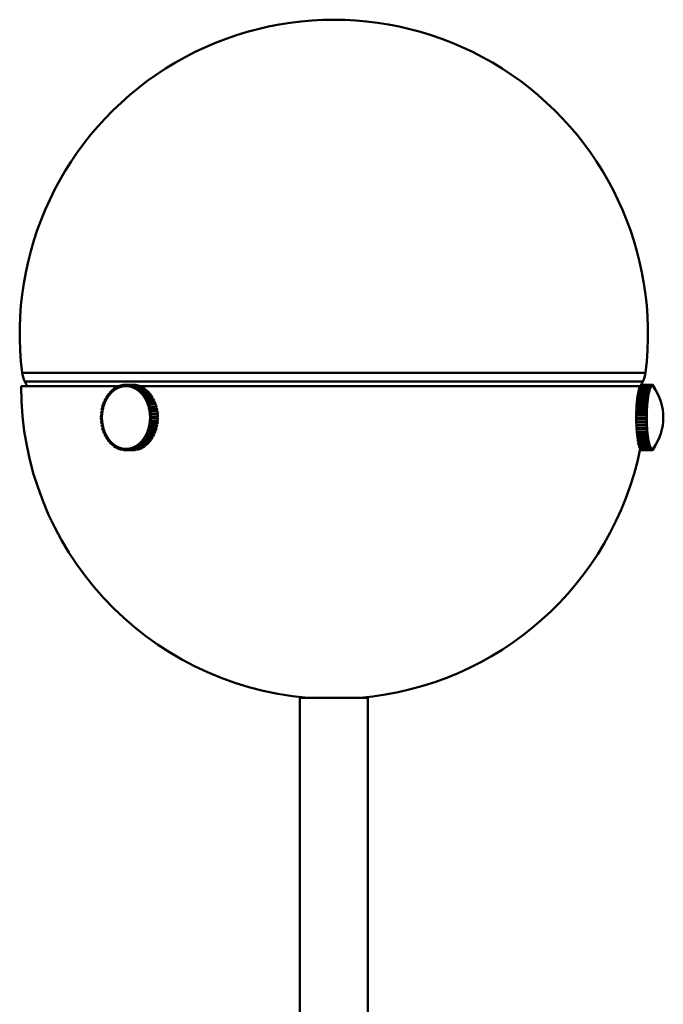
# Model space of a CAD drawing. Header units: millimetres. Extents: x 845 to 2251, y 766 to 1541.
# Tile 4 of 4: x 2128 to 2251, y 1353 to 1541. Entities that reach past the tile are written whole.
import ezdxf

# ---------------------------------------------------------------- set-up
doc = ezdxf.new("R2010")
doc.units = ezdxf.units.MM
doc.header["$LTSCALE"] = 11
doc.layers.add('Widoczne (ISO)', color=7, linetype='Continuous', lineweight=50)
doc.layers.add('Widoczne wąskie (ISO)', color=7, linetype='Continuous', lineweight=50)

msp = doc.modelspace()

# ---------------------------------------------------------------- linework, layer by layer
at = {"layer": 'Widoczne (ISO)'}
for p, q in [((2146.81, 1471.05), (2128.1, 1471.05)), ((2129.29, 1471.05), (2128.83, 1471.92)), ((2146.73, 1471.02), (2147.1, 1471.15)), ((2147.1, 1471.15), (2147.22, 1471.15)), ((2147.15, 1470.91), (2147.1, 1471.15)), ((2147.22, 1471.18), (2147.6, 1471.26)), ((2147.25, 1470.94), (2147.22, 1471.18)), ((2147.6, 1471.26), (2147.72, 1471.26)), ((2147.63, 1471.02), (2147.6, 1471.26)), ((2147.72, 1471.28), (2148.1, 1471.3)), ((2147.73, 1471.03), (2147.72, 1471.28)), ((2147.73, 1471.03), (2147.92, 1471.04)), ((2147.92, 1471.04), (2148.11, 1471.05)), ((2148.1, 1471.3), (2149.39, 1471.3)), ((2148.11, 1471.05), (2148.1, 1471.3)), ((2148.11, 1471.05), (2148.21, 1471.05)), ((2148.15, 1471.05), (2148.28, 1471.05)), ((2148.21, 1471.05), (2148.22, 1471.3)), ((2148.21, 1471.05), (2148.4, 1471.04)), ((2149.5, 1471.3), (2148.22, 1471.3)), ((2148.22, 1471.3), (2148.6, 1471.28)), ((2148.4, 1471.04), (2148.59, 1471.03)), ((2148.59, 1471.03), (2148.6, 1471.28)), ((2148.6, 1471.28), (2149.89, 1471.28)), ((2148.69, 1471.01), (2148.72, 1471.26)), ((2150, 1471.26), (2148.72, 1471.26)), ((2148.72, 1471.26), (2149.1, 1471.18)), ((2149.07, 1470.93), (2149.1, 1471.18)), ((2149.1, 1471.18), (2150.38, 1471.18)), ((2149.16, 1470.91), (2149.21, 1471.15)), ((2150.5, 1471.15), (2149.21, 1471.15)), ((2149.21, 1471.15), (2149.58, 1471.02)), ((2149.39, 1471.3), (2149.39, 1471.3)), ((2149.89, 1471.28), (2149.5, 1471.3)), ((2149.89, 1471.26), (2149.89, 1471.28)), ((2150.38, 1471.18), (2150, 1471.26)), ((2150.38, 1471.15), (2150.38, 1471.18)), ((2150.87, 1471.02), (2150.5, 1471.15)), ((2246.38, 1471.05), (2150.78, 1471.05)), ((2246.42, 1471.11), (2246.33, 1470.96)), ((2248.39, 1471.11), (2246.42, 1471.11)), ((2246.43, 1471.11), (2246.44, 1471.13)), ((2246.53, 1471.24), (2246.44, 1471.14)), ((2246.44, 1471.14), (2248.41, 1471.14)), ((2246.44, 1471.11), (2246.44, 1471.14)), ((2246.46, 1471.17), (2246.86, 1471.92)), ((2248.5, 1471.24), (2246.53, 1471.24)), ((2246.64, 1471.3), (2246.55, 1471.26)), ((2246.55, 1471.26), (2248.52, 1471.26)), ((2246.55, 1471.24), (2246.55, 1471.26)), ((2248.61, 1471.3), (2246.64, 1471.3)), ((2246.67, 1471.3), (2248.64, 1471.3)), ((2246.67, 1471.3), (2246.67, 1471.3)), ((2248.3, 1470.96), (2248.39, 1471.11)), ((2248.4, 1470.87), (2248.39, 1471.11)), ((2248.41, 1471.14), (2248.5, 1471.24)), ((2248.42, 1470.9), (2248.41, 1471.14)), ((2248.51, 1470.99), (2248.5, 1471.24)), ((2248.52, 1471.26), (2248.61, 1471.3)), ((2248.53, 1471.01), (2248.52, 1471.26)), ((2248.57, 1471.03), (2248.61, 1471.05)), ((2248.61, 1471.05), (2248.61, 1471.3)), ((2248.61, 1471.05), (2248.64, 1471.05)), ((2248.66, 1471.05), (2248.61, 1471.05)), ((2248.64, 1471.05), (2248.64, 1471.3)), ((2248.64, 1471.3), (2248.72, 1471.29)), ((2248.64, 1471.05), (2248.68, 1471.05)), ((2248.68, 1471.05), (2248.72, 1471.04)), ((2248.72, 1471.04), (2248.71, 1471.04)), ((2248.72, 1471.04), (2248.72, 1471.29)), ((2248.72, 1471.28), (2248.75, 1471.28)), ((2248.75, 1471.03), (2248.75, 1471.28)), ((2248.75, 1471.28), (2248.84, 1471.22)), ((2248.83, 1470.97), (2248.84, 1471.22)), ((2248.84, 1471.19), (2248.86, 1471.19)), ((2248.85, 1470.95), (2248.86, 1471.19)), ((2248.86, 1471.19), (2248.95, 1471.08)), ((2248.94, 1470.83), (2248.95, 1471.08)), ((2144.32, 1468.79), (2144.56, 1469.18)), ((2144.56, 1469.18), (2144.72, 1469.18)), ((2144.71, 1469.02), (2144.56, 1469.18)), ((2144.64, 1469.3), (2144.91, 1469.65)), ((2144.77, 1469.12), (2144.64, 1469.3)), ((2144.77, 1469.12), (2144.91, 1469.3)), ((2144.91, 1469.65), (2145.06, 1469.65)), ((2145.04, 1469.47), (2144.91, 1469.65)), ((2144.91, 1469.3), (2145.04, 1469.47)), ((2145, 1469.75), (2145.29, 1470.07)), ((2145.12, 1469.56), (2145, 1469.75)), ((2145.04, 1469.47), (2145.05, 1469.47)), ((2145.12, 1469.56), (2145.26, 1469.72)), ((2145.12, 1469.56), (2145.12, 1469.56)), ((2145.26, 1469.72), (2145.41, 1469.87)), ((2145.29, 1470.07), (2145.43, 1470.07)), ((2145.41, 1469.87), (2145.29, 1470.07)), ((2145.39, 1470.16), (2145.71, 1470.43)), ((2145.49, 1469.95), (2145.39, 1470.16)), ((2145.41, 1469.87), (2145.42, 1469.87)), ((2145.49, 1469.95), (2145.65, 1470.09)), ((2145.5, 1469.95), (2145.49, 1469.95)), ((2145.65, 1470.09), (2145.82, 1470.22)), ((2145.71, 1470.43), (2145.84, 1470.43)), ((2145.82, 1470.22), (2145.71, 1470.43)), ((2145.81, 1470.51), (2146.16, 1470.73)), ((2145.9, 1470.29), (2145.81, 1470.51)), ((2145.82, 1470.22), (2145.82, 1470.22)), ((2145.9, 1470.29), (2146.07, 1470.4)), ((2145.91, 1470.29), (2145.9, 1470.29)), ((2146.07, 1470.4), (2146.24, 1470.51)), ((2146.16, 1470.73), (2146.28, 1470.73)), ((2146.24, 1470.51), (2146.16, 1470.73)), ((2146.24, 1470.51), (2146.25, 1470.51)), ((2146.26, 1470.8), (2146.62, 1470.98)), ((2146.33, 1470.56), (2146.26, 1470.8)), ((2146.33, 1470.56), (2146.51, 1470.65)), ((2146.34, 1470.56), (2146.33, 1470.56)), ((2146.51, 1470.65), (2146.69, 1470.74)), ((2146.62, 1470.98), (2146.74, 1470.98)), ((2146.69, 1470.74), (2146.62, 1470.98)), ((2146.69, 1470.74), (2146.7, 1470.74)), ((2146.78, 1470.78), (2146.73, 1471.02)), ((2146.78, 1470.78), (2146.97, 1470.85)), ((2146.8, 1470.78), (2146.78, 1470.78)), ((2146.97, 1470.85), (2147.15, 1470.91)), ((2147.15, 1470.91), (2147.17, 1470.91)), ((2147.25, 1470.94), (2147.44, 1470.98)), ((2147.27, 1470.94), (2147.25, 1470.94)), ((2147.44, 1470.98), (2147.63, 1471.02)), ((2147.63, 1471.02), (2147.67, 1471.02)), ((2147.77, 1471.03), (2147.73, 1471.03)), ((2148.59, 1471.03), (2148.69, 1471.03)), ((2148.69, 1471.01), (2148.88, 1470.97)), ((2148.88, 1470.97), (2149.07, 1470.93)), ((2149.07, 1470.93), (2149.17, 1470.93)), ((2149.16, 1470.91), (2149.35, 1470.84)), ((2149.35, 1470.84), (2149.53, 1470.78)), ((2149.53, 1470.78), (2149.58, 1471.02)), ((2149.53, 1470.78), (2149.64, 1470.78)), ((2149.58, 1471.02), (2150.87, 1471.02)), ((2149.63, 1470.74), (2149.7, 1470.97)), ((2149.63, 1470.74), (2149.81, 1470.65)), ((2150.98, 1470.97), (2149.7, 1470.97)), ((2149.7, 1470.97), (2150.05, 1470.79)), ((2149.81, 1470.65), (2149.98, 1470.56)), ((2149.98, 1470.56), (2150.05, 1470.79)), ((2149.98, 1470.56), (2150.09, 1470.56)), ((2150.05, 1470.79), (2151.34, 1470.79)), ((2150.07, 1470.51), (2150.16, 1470.73)), ((2150.07, 1470.51), (2150.24, 1470.39)), ((2151.45, 1470.73), (2150.16, 1470.73)), ((2150.16, 1470.73), (2150.5, 1470.5)), ((2150.24, 1470.39), (2150.42, 1470.28)), ((2150.42, 1470.28), (2150.5, 1470.5)), ((2150.42, 1470.28), (2150.53, 1470.28)), ((2150.5, 1470.5), (2151.79, 1470.5)), ((2150.5, 1470.21), (2150.61, 1470.42)), ((2150.5, 1470.21), (2150.66, 1470.08)), ((2151.89, 1470.42), (2150.61, 1470.42)), ((2150.61, 1470.42), (2150.93, 1470.15)), ((2150.66, 1470.08), (2150.82, 1469.94)), ((2150.82, 1469.94), (2150.93, 1470.15)), ((2150.82, 1469.94), (2150.95, 1469.94)), ((2150.86, 1470.97), (2150.87, 1471.02)), ((2150.9, 1469.87), (2151.02, 1470.06)), ((2150.9, 1469.87), (2151.05, 1469.71)), ((2150.93, 1470.15), (2152.21, 1470.15)), ((2151.34, 1470.79), (2150.98, 1470.97)), ((2152.31, 1470.06), (2151.02, 1470.06)), ((2151.02, 1470.06), (2151.32, 1469.74)), ((2151.05, 1469.71), (2151.2, 1469.55)), ((2151.2, 1469.55), (2151.32, 1469.74)), ((2151.2, 1469.55), (2151.34, 1469.55)), ((2151.27, 1469.46), (2151.41, 1469.64)), ((2151.27, 1469.46), (2151.41, 1469.29)), ((2151.32, 1470.73), (2151.34, 1470.79)), ((2151.32, 1469.74), (2152.6, 1469.74)), ((2152.69, 1469.64), (2151.41, 1469.64)), ((2151.41, 1469.64), (2151.68, 1469.29)), ((2151.41, 1469.29), (2151.54, 1469.11)), ((2151.79, 1470.5), (2151.45, 1470.73)), ((2151.54, 1469.11), (2151.68, 1469.29)), ((2151.61, 1469.01), (2151.76, 1469.17)), ((2151.68, 1469.29), (2152.96, 1469.29)), ((2151.76, 1470.42), (2151.79, 1470.5)), ((2153.04, 1469.17), (2151.76, 1469.17)), ((2151.76, 1469.17), (2152, 1468.78)), ((2152.21, 1470.15), (2151.89, 1470.42)), ((2152.17, 1470.06), (2152.21, 1470.15)), ((2152.6, 1469.74), (2152.31, 1470.06)), ((2152.54, 1469.64), (2152.6, 1469.74)), ((2152.96, 1469.29), (2152.69, 1469.64)), ((2152.88, 1469.17), (2152.96, 1469.29)), ((2153.28, 1468.78), (2153.04, 1469.17)), ((2245.93, 1469.51), (2245.87, 1469.15)), ((2247.9, 1469.51), (2245.93, 1469.51)), ((2246.01, 1469.95), (2245.95, 1469.62)), ((2245.95, 1469.62), (2247.92, 1469.62)), ((2245.96, 1469.51), (2245.95, 1469.62)), ((2247.98, 1469.95), (2246.01, 1469.95)), ((2246.1, 1470.33), (2246.03, 1470.04)), ((2246.03, 1470.04), (2248, 1470.04)), ((2246.04, 1469.95), (2246.03, 1470.04)), ((2248.07, 1470.33), (2246.1, 1470.33)), ((2246.2, 1470.65), (2246.13, 1470.41)), ((2246.13, 1470.41), (2248.1, 1470.41)), ((2246.14, 1470.33), (2246.13, 1470.41)), ((2248.17, 1470.65), (2246.2, 1470.65)), ((2246.31, 1470.91), (2246.23, 1470.72)), ((2246.23, 1470.72), (2248.2, 1470.72)), ((2246.23, 1470.65), (2246.23, 1470.72)), ((2248.28, 1470.91), (2246.31, 1470.91)), ((2246.33, 1470.96), (2248.3, 1470.96)), ((2246.34, 1470.91), (2246.33, 1470.96)), ((2247.84, 1469.15), (2247.9, 1469.51)), ((2247.87, 1468.98), (2247.9, 1469.16)), ((2247.93, 1469.34), (2247.9, 1469.51)), ((2247.9, 1469.16), (2247.93, 1469.34)), ((2247.91, 1469.43), (2247.94, 1469.43)), ((2247.92, 1469.62), (2247.98, 1469.95)), ((2247.94, 1469.43), (2247.92, 1469.62)), ((2247.94, 1469.43), (2247.98, 1469.59)), ((2248.01, 1469.76), (2247.98, 1469.95)), ((2247.98, 1469.59), (2248.01, 1469.76)), ((2248, 1470.04), (2248.07, 1470.33)), ((2248.03, 1469.84), (2248, 1470.04)), ((2248, 1469.84), (2248.03, 1469.84)), ((2248.03, 1469.84), (2248.06, 1469.98)), ((2248.06, 1469.98), (2248.1, 1470.12)), ((2248.1, 1470.12), (2248.07, 1470.33)), ((2248.09, 1470.19), (2248.12, 1470.19)), ((2248.1, 1470.41), (2248.17, 1470.65)), ((2248.12, 1470.19), (2248.1, 1470.41)), ((2248.12, 1470.19), (2248.16, 1470.31)), ((2248.16, 1470.31), (2248.19, 1470.43)), ((2248.19, 1470.43), (2248.17, 1470.65)), ((2248.19, 1470.49), (2248.21, 1470.49)), ((2248.2, 1470.72), (2248.28, 1470.91)), ((2248.21, 1470.49), (2248.2, 1470.72)), ((2248.21, 1470.49), (2248.25, 1470.58)), ((2248.25, 1470.58), (2248.29, 1470.68)), ((2248.29, 1470.68), (2248.28, 1470.91)), ((2248.29, 1470.72), (2248.32, 1470.72)), ((2248.32, 1470.72), (2248.3, 1470.96)), ((2248.32, 1470.72), (2248.36, 1470.79)), ((2248.36, 1470.79), (2248.4, 1470.87)), ((2248.4, 1470.9), (2248.42, 1470.9)), ((2248.42, 1470.9), (2248.46, 1470.94)), ((2248.46, 1470.94), (2248.51, 1470.99)), ((2248.5, 1471.01), (2248.53, 1471.01)), ((2248.53, 1471.01), (2248.57, 1471.03)), ((2248.73, 1471.03), (2248.75, 1471.03)), ((2248.75, 1471.03), (2248.79, 1471)), ((2248.79, 1471), (2248.83, 1470.97)), ((2248.83, 1470.97), (2248.83, 1470.97)), ((2248.85, 1470.95), (2248.9, 1470.89)), ((2248.85, 1470.95), (2248.85, 1470.95)), ((2248.9, 1470.89), (2248.94, 1470.83)), ((2248.94, 1470.83), (2248.94, 1470.83)), ((2248.95, 1471.03), (2248.97, 1471.03)), ((2248.96, 1470.8), (2248.97, 1471.03)), ((2248.97, 1471.03), (2249.06, 1470.87)), ((2249.04, 1470.68), (2249.06, 1470.87)), ((2249.05, 1470.81), (2249.08, 1470.81)), ((2249.07, 1470.64), (2249.08, 1470.81)), ((2249.08, 1470.81), (2249.16, 1470.6)), ((2249.15, 1470.52), (2249.16, 1470.6)), ((2249.15, 1470.52), (2249.18, 1470.52)), ((2249.18, 1470.48), (2249.18, 1470.52)), ((2249.18, 1470.52), (2249.21, 1470.43)), ((2143.62, 1467.06), (2143.75, 1467.53)), ((2143.75, 1467.53), (2143.97, 1467.53)), ((2143.93, 1467.44), (2143.75, 1467.53)), ((2143.8, 1467.67), (2143.98, 1468.12)), ((2143.97, 1467.56), (2143.8, 1467.67)), ((2143.86, 1467.21), (2143.93, 1467.44)), ((2143.93, 1467.44), (2143.94, 1467.44)), ((2143.97, 1467.56), (2144.06, 1467.78)), ((2143.98, 1467.56), (2143.97, 1467.56)), ((2143.98, 1468.12), (2144.19, 1468.12)), ((2144.15, 1468), (2143.98, 1468.12)), ((2144.04, 1468.25), (2144.25, 1468.67)), ((2144.2, 1468.11), (2144.04, 1468.25)), ((2144.06, 1467.78), (2144.15, 1468)), ((2144.15, 1468), (2144.15, 1468)), ((2144.2, 1468.11), (2144.3, 1468.32)), ((2144.2, 1468.11), (2144.2, 1468.11)), ((2144.25, 1468.67), (2144.43, 1468.67)), ((2144.41, 1468.53), (2144.25, 1468.67)), ((2144.3, 1468.32), (2144.41, 1468.53)), ((2144.46, 1468.64), (2144.32, 1468.79)), ((2144.41, 1468.53), (2144.41, 1468.53)), ((2144.46, 1468.64), (2144.58, 1468.83)), ((2144.47, 1468.64), (2144.46, 1468.64)), ((2144.58, 1468.83), (2144.71, 1469.02)), ((2144.71, 1469.02), (2144.71, 1469.02)), ((2144.78, 1469.12), (2144.77, 1469.12)), ((2151.54, 1469.11), (2151.7, 1469.11)), ((2151.61, 1469.01), (2151.73, 1468.82)), ((2151.73, 1468.82), (2151.85, 1468.63)), ((2151.85, 1468.63), (2152, 1468.78)), ((2151.85, 1468.63), (2152.03, 1468.63)), ((2151.91, 1468.52), (2152.07, 1468.66)), ((2151.91, 1468.52), (2152.01, 1468.31)), ((2152, 1468.78), (2153.28, 1468.78)), ((2152.01, 1468.31), (2152.12, 1468.1)), ((2153.35, 1468.66), (2152.07, 1468.66)), ((2152.07, 1468.66), (2152.28, 1468.24)), ((2152.12, 1468.1), (2152.28, 1468.24)), ((2152.12, 1468.1), (2152.33, 1468.1)), ((2152.16, 1467.99), (2152.34, 1468.1)), ((2152.16, 1467.99), (2152.25, 1467.77)), ((2152.25, 1467.77), (2152.34, 1467.54)), ((2152.28, 1468.24), (2153.56, 1468.24)), ((2153.62, 1468.1), (2152.34, 1468.1)), ((2152.34, 1468.1), (2152.51, 1467.66)), ((2152.34, 1467.54), (2152.51, 1467.66)), ((2152.34, 1467.54), (2153.62, 1467.54)), ((2152.38, 1467.43), (2152.56, 1467.52)), ((2152.38, 1467.43), (2152.45, 1467.19)), ((2152.51, 1467.66), (2153.79, 1467.66)), ((2153.84, 1467.52), (2152.56, 1467.52)), ((2152.56, 1467.52), (2152.69, 1467.05)), ((2153.16, 1468.66), (2153.28, 1468.78)), ((2153.56, 1468.24), (2153.35, 1468.66)), ((2153.4, 1468.1), (2153.56, 1468.24)), ((2153.79, 1467.66), (2153.62, 1468.1)), ((2153.62, 1467.54), (2153.79, 1467.66)), ((2153.98, 1467.05), (2153.84, 1467.52)), ((2245.68, 1467.34), (2245.65, 1466.87)), ((2247.65, 1467.34), (2245.68, 1467.34)), ((2245.72, 1467.94), (2245.69, 1467.49)), ((2245.69, 1467.49), (2247.66, 1467.49)), ((2245.73, 1467.38), (2245.69, 1467.49)), ((2247.69, 1467.94), (2245.72, 1467.94)), ((2245.73, 1467.38), (2247.7, 1467.38)), ((2245.78, 1468.5), (2245.74, 1468.08)), ((2245.74, 1468.08), (2247.71, 1468.08)), ((2245.77, 1467.95), (2245.74, 1468.08)), ((2245.77, 1467.95), (2247.74, 1467.95)), ((2247.75, 1468.5), (2245.78, 1468.5)), ((2245.85, 1469.03), (2245.8, 1468.63)), ((2245.8, 1468.63), (2247.77, 1468.63)), ((2245.83, 1468.5), (2245.8, 1468.63)), ((2247.82, 1469.03), (2245.85, 1469.03)), ((2245.87, 1469.15), (2247.84, 1469.15)), ((2245.89, 1469.03), (2245.87, 1469.15)), ((2247.62, 1466.87), (2247.65, 1467.34)), ((2247.69, 1467.26), (2247.65, 1467.34)), ((2247.66, 1467.49), (2247.69, 1467.94)), ((2247.7, 1467.38), (2247.66, 1467.49)), ((2247.73, 1467.83), (2247.69, 1467.94)), ((2247.7, 1467.38), (2247.71, 1467.61)), ((2247.71, 1468.08), (2247.75, 1468.5)), ((2247.74, 1467.95), (2247.71, 1468.08)), ((2247.71, 1467.61), (2247.73, 1467.83)), ((2247.74, 1467.95), (2247.77, 1468.16)), ((2247.79, 1468.37), (2247.75, 1468.5)), ((2247.76, 1468.48), (2247.8, 1468.48)), ((2247.77, 1468.63), (2247.82, 1469.03)), ((2247.8, 1468.48), (2247.77, 1468.63)), ((2247.77, 1468.16), (2247.79, 1468.37)), ((2247.8, 1468.48), (2247.83, 1468.68)), ((2247.85, 1468.88), (2247.82, 1469.03)), ((2247.83, 1468.98), (2247.87, 1468.98)), ((2247.83, 1468.68), (2247.85, 1468.88)), ((2247.87, 1468.98), (2247.84, 1469.15)), ((2143.36, 1465.13), (2143.38, 1465.63)), ((2143.38, 1465.63), (2143.58, 1465.63)), ((2143.57, 1465.62), (2143.38, 1465.63)), ((2143.4, 1465.79), (2143.46, 1466.28)), ((2143.58, 1465.75), (2143.4, 1465.79)), ((2143.46, 1466.28), (2143.65, 1466.28)), ((2143.64, 1466.24), (2143.46, 1466.28)), ((2143.48, 1466.43), (2143.58, 1466.92)), ((2143.67, 1466.37), (2143.48, 1466.43)), ((2143.56, 1465.37), (2143.57, 1465.62)), ((2143.57, 1465.62), (2143.58, 1465.62)), ((2143.58, 1466.92), (2143.78, 1466.92)), ((2143.76, 1466.85), (2143.58, 1466.92)), ((2143.58, 1465.75), (2143.61, 1466)), ((2143.59, 1465.75), (2143.58, 1465.75)), ((2143.61, 1466), (2143.64, 1466.24)), ((2143.8, 1466.97), (2143.62, 1467.06)), ((2143.64, 1466.24), (2143.65, 1466.24)), ((2143.67, 1466.37), (2143.71, 1466.61)), ((2143.67, 1466.37), (2143.67, 1466.37)), ((2143.71, 1466.61), (2143.76, 1466.85)), ((2143.76, 1466.85), (2143.77, 1466.85)), ((2143.8, 1466.97), (2143.86, 1467.21)), ((2143.8, 1466.97), (2143.8, 1466.97)), ((2152.45, 1467.19), (2152.51, 1466.96)), ((2152.51, 1466.96), (2152.69, 1467.05)), ((2152.51, 1466.96), (2153.8, 1466.96)), ((2152.54, 1466.84), (2152.73, 1466.9)), ((2152.54, 1466.84), (2152.59, 1466.6)), ((2152.59, 1466.6), (2152.64, 1466.35)), ((2152.64, 1466.35), (2152.83, 1466.42)), ((2152.64, 1466.35), (2153.93, 1466.35)), ((2152.66, 1466.23), (2152.85, 1466.27)), ((2152.66, 1466.23), (2152.69, 1465.98)), ((2152.69, 1467.05), (2153.98, 1467.05)), ((2152.69, 1465.98), (2152.72, 1465.73)), ((2152.72, 1465.73), (2152.91, 1465.77)), ((2152.72, 1465.73), (2154.01, 1465.73)), ((2154.02, 1466.9), (2152.73, 1466.9)), ((2152.73, 1466.9), (2152.83, 1466.42)), ((2152.73, 1465.61), (2152.92, 1465.62)), ((2152.73, 1465.61), (2152.74, 1465.36)), ((2152.83, 1466.42), (2154.11, 1466.42)), ((2154.14, 1466.27), (2152.85, 1466.27)), ((2152.85, 1466.27), (2152.91, 1465.77)), ((2152.91, 1465.77), (2154.2, 1465.77)), ((2154.21, 1465.62), (2152.92, 1465.62)), ((2152.92, 1465.62), (2152.94, 1465.12)), ((2153.8, 1466.96), (2153.98, 1467.05)), ((2153.93, 1466.35), (2154.11, 1466.42)), ((2154.01, 1465.73), (2154.2, 1465.77)), ((2154.11, 1466.42), (2154.02, 1466.9)), ((2154.2, 1465.77), (2154.14, 1466.27)), ((2154.23, 1465.12), (2154.21, 1465.62)), ((2245.6, 1465.43), (2245.6, 1464.93)), ((2247.57, 1465.43), (2245.6, 1465.43)), ((2245.62, 1466.08), (2245.61, 1465.59)), ((2245.61, 1465.59), (2247.58, 1465.59)), ((2245.65, 1465.56), (2245.61, 1465.59)), ((2245.64, 1466.72), (2245.62, 1466.24)), ((2245.62, 1466.24), (2247.59, 1466.24)), ((2245.66, 1466.18), (2245.62, 1466.24)), ((2247.59, 1466.08), (2245.62, 1466.08)), ((2247.61, 1466.72), (2245.64, 1466.72)), ((2245.65, 1466.87), (2247.62, 1466.87)), ((2245.69, 1466.79), (2245.65, 1466.87)), ((2245.65, 1465.56), (2247.62, 1465.56)), ((2245.66, 1466.18), (2247.63, 1466.18)), ((2245.69, 1466.79), (2247.66, 1466.79)), ((2247.62, 1465.43), (2247.57, 1465.43)), ((2247.57, 1464.93), (2247.57, 1465.43)), ((2247.58, 1465.59), (2247.59, 1466.08)), ((2247.62, 1465.56), (2247.58, 1465.59)), ((2247.59, 1466.24), (2247.61, 1466.72)), ((2247.63, 1466.18), (2247.59, 1466.24)), ((2247.63, 1466.05), (2247.59, 1466.08)), ((2247.65, 1466.67), (2247.61, 1466.72)), ((2247.66, 1466.79), (2247.62, 1466.87)), ((2247.62, 1465.8), (2247.63, 1466.05)), ((2247.62, 1465.56), (2247.62, 1465.8)), ((2247.62, 1465.18), (2247.62, 1465.43)), ((2247.63, 1466.18), (2247.64, 1466.42)), ((2247.64, 1466.42), (2247.65, 1466.67)), ((2247.66, 1466.79), (2247.67, 1467.03)), ((2247.67, 1467.03), (2247.69, 1467.26)), ((2143.55, 1465.12), (2143.36, 1465.13)), ((2143.55, 1464.99), (2143.36, 1464.98)), ((2143.38, 1464.48), (2143.36, 1464.98)), ((2143.57, 1464.49), (2143.38, 1464.48)), ((2143.58, 1464.48), (2143.38, 1464.48)), ((2143.58, 1464.36), (2143.39, 1464.33)), ((2143.45, 1463.83), (2143.39, 1464.33)), ((2143.64, 1463.87), (2143.45, 1463.83)), ((2143.65, 1463.83), (2143.45, 1463.83)), ((2143.66, 1463.74), (2143.48, 1463.68)), ((2143.58, 1463.2), (2143.48, 1463.68)), ((2143.55, 1465.12), (2143.56, 1465.37)), ((2143.56, 1465.12), (2143.55, 1465.12)), ((2143.55, 1464.99), (2143.56, 1464.99)), ((2143.56, 1464.74), (2143.55, 1464.99)), ((2143.57, 1464.49), (2143.56, 1464.74)), ((2143.58, 1464.49), (2143.57, 1464.49)), ((2143.58, 1464.36), (2143.59, 1464.36)), ((2143.61, 1464.12), (2143.58, 1464.36)), ((2143.64, 1463.87), (2143.61, 1464.12)), ((2143.65, 1463.87), (2143.64, 1463.87)), ((2143.66, 1463.74), (2143.67, 1463.74)), ((2143.71, 1463.5), (2143.66, 1463.74)), ((2152.64, 1463.73), (2152.59, 1463.49)), ((2153.93, 1463.73), (2152.64, 1463.73)), ((2152.64, 1463.73), (2152.83, 1463.67)), ((2152.69, 1464.1), (2152.66, 1463.86)), ((2152.66, 1463.86), (2152.85, 1463.82)), ((2152.72, 1464.35), (2152.69, 1464.1)), ((2154.01, 1464.35), (2152.72, 1464.35)), ((2152.72, 1464.35), (2152.91, 1464.31)), ((2152.74, 1464.73), (2152.73, 1464.48)), ((2152.73, 1464.48), (2152.92, 1464.47)), ((2152.83, 1463.67), (2152.73, 1463.18)), ((2152.74, 1465.36), (2152.75, 1465.11)), ((2152.75, 1464.98), (2152.74, 1464.73)), ((2152.75, 1465.11), (2152.94, 1465.12)), ((2152.75, 1465.11), (2154.04, 1465.11)), ((2154.04, 1464.98), (2152.75, 1464.98)), ((2152.75, 1464.98), (2152.94, 1464.96)), ((2154.11, 1463.67), (2152.83, 1463.67)), ((2152.91, 1464.31), (2152.85, 1463.82)), ((2152.85, 1463.82), (2154.14, 1463.82)), ((2154.2, 1464.31), (2152.91, 1464.31)), ((2152.94, 1464.96), (2152.92, 1464.47)), ((2152.92, 1464.47), (2154.21, 1464.47)), ((2152.94, 1465.12), (2154.23, 1465.12)), ((2154.23, 1464.96), (2152.94, 1464.96)), ((2153.93, 1463.73), (2154.11, 1463.67)), ((2154.01, 1464.35), (2154.2, 1464.31)), ((2154.01, 1463.18), (2154.11, 1463.67)), ((2154.04, 1465.11), (2154.23, 1465.12)), ((2154.04, 1464.98), (2154.23, 1464.96)), ((2154.14, 1463.82), (2154.2, 1464.31)), ((2154.21, 1464.47), (2154.23, 1464.96)), ((2245.6, 1464.93), (2247.57, 1464.93)), ((2245.65, 1464.93), (2245.6, 1464.93)), ((2245.65, 1464.8), (2245.6, 1464.78)), ((2245.6, 1464.78), (2245.61, 1464.28)), ((2247.57, 1464.78), (2245.6, 1464.78)), ((2245.61, 1464.28), (2247.58, 1464.28)), ((2245.66, 1464.17), (2245.61, 1464.13)), ((2245.61, 1464.13), (2245.63, 1463.64)), ((2247.58, 1464.13), (2245.61, 1464.13)), ((2245.63, 1463.64), (2247.6, 1463.64)), ((2245.68, 1463.56), (2245.64, 1463.49)), ((2245.65, 1464.93), (2247.61, 1464.93)), ((2247.62, 1464.8), (2245.65, 1464.8)), ((2247.63, 1464.17), (2245.66, 1464.17)), ((2247.65, 1463.56), (2245.68, 1463.56)), ((2247.61, 1464.93), (2247.57, 1464.93)), ((2247.62, 1464.8), (2247.57, 1464.78)), ((2247.58, 1464.28), (2247.57, 1464.78)), ((2247.62, 1464.3), (2247.58, 1464.28)), ((2247.63, 1464.17), (2247.58, 1464.13)), ((2247.6, 1463.64), (2247.58, 1464.13)), ((2247.64, 1463.68), (2247.6, 1463.64)), ((2247.61, 1464.93), (2247.62, 1465.18)), ((2247.65, 1463.56), (2247.61, 1463.49)), ((2247.62, 1464.55), (2247.62, 1464.8)), ((2247.62, 1464.3), (2247.62, 1464.55)), ((2247.63, 1463.93), (2247.63, 1464.17)), ((2247.64, 1463.68), (2247.63, 1463.93)), ((2247.66, 1463.32), (2247.65, 1463.56)), ((2143.76, 1463.26), (2143.58, 1463.2)), ((2143.78, 1463.2), (2143.58, 1463.2)), ((2143.79, 1463.14), (2143.61, 1463.05)), ((2143.75, 1462.58), (2143.61, 1463.05)), ((2143.76, 1463.26), (2143.71, 1463.5)), ((2143.93, 1462.67), (2143.75, 1462.58)), ((2143.96, 1462.58), (2143.75, 1462.58)), ((2143.77, 1463.26), (2143.76, 1463.26)), ((2143.79, 1463.14), (2143.8, 1463.14)), ((2143.86, 1462.91), (2143.79, 1463.14)), ((2143.97, 1462.55), (2143.8, 1462.44)), ((2143.97, 1462), (2143.8, 1462.44)), ((2143.93, 1462.67), (2143.86, 1462.91)), ((2143.93, 1462.67), (2143.93, 1462.67)), ((2143.97, 1462.55), (2143.97, 1462.55)), ((2144.06, 1462.33), (2143.97, 1462.55)), ((2144.14, 1462.11), (2143.97, 1462)), ((2144.19, 1462), (2143.97, 1462)), ((2144.19, 1462), (2144.03, 1461.86)), ((2144.24, 1461.44), (2144.03, 1461.86)), ((2144.14, 1462.11), (2144.06, 1462.33)), ((2144.15, 1462.11), (2144.14, 1462.11)), ((2144.19, 1462), (2144.2, 1462)), ((2144.3, 1461.79), (2144.19, 1462)), ((2144.4, 1461.58), (2144.3, 1461.79)), ((2152, 1461.78), (2151.9, 1461.57)), ((2152.11, 1461.98), (2152, 1461.78)), ((2152.27, 1461.85), (2152.06, 1461.43)), ((2152.33, 1461.98), (2152.11, 1461.98)), ((2152.11, 1461.98), (2152.27, 1461.85)), ((2152.25, 1462.32), (2152.16, 1462.1)), ((2152.16, 1462.1), (2152.33, 1461.98)), ((2152.33, 1462.54), (2152.25, 1462.32)), ((2153.56, 1461.85), (2152.27, 1461.85)), ((2153.62, 1462.54), (2152.33, 1462.54)), ((2152.33, 1462.54), (2152.5, 1462.43)), ((2152.5, 1462.43), (2152.33, 1461.98)), ((2152.33, 1461.98), (2153.61, 1461.98)), ((2152.44, 1462.89), (2152.37, 1462.66)), ((2152.37, 1462.66), (2152.55, 1462.57)), ((2152.51, 1463.13), (2152.44, 1462.89)), ((2153.79, 1462.43), (2152.5, 1462.43)), ((2153.8, 1463.13), (2152.51, 1463.13)), ((2152.51, 1463.13), (2152.69, 1463.04)), ((2152.59, 1463.49), (2152.54, 1463.25)), ((2152.54, 1463.25), (2152.73, 1463.18)), ((2152.69, 1463.04), (2152.55, 1462.57)), ((2152.55, 1462.57), (2153.84, 1462.57)), ((2153.98, 1463.04), (2152.69, 1463.04)), ((2152.73, 1463.18), (2154.01, 1463.18)), ((2153.35, 1461.43), (2153.56, 1461.85)), ((2153.4, 1461.98), (2153.56, 1461.85)), ((2153.61, 1461.98), (2153.79, 1462.43)), ((2153.62, 1462.54), (2153.79, 1462.43)), ((2153.8, 1463.13), (2153.98, 1463.04)), ((2153.84, 1462.57), (2153.98, 1463.04)), ((2245.64, 1463.49), (2245.66, 1463.01)), ((2247.61, 1463.49), (2245.64, 1463.49)), ((2245.66, 1463.01), (2247.63, 1463.01)), ((2245.71, 1462.96), (2245.67, 1462.86)), ((2245.67, 1462.86), (2245.7, 1462.4)), ((2247.64, 1462.86), (2245.67, 1462.86)), ((2245.7, 1462.4), (2247.67, 1462.4)), ((2247.68, 1462.96), (2245.71, 1462.96)), ((2245.75, 1462.38), (2245.72, 1462.26)), ((2245.72, 1462.26), (2245.76, 1461.82)), ((2247.68, 1462.26), (2245.72, 1462.26)), ((2247.72, 1462.38), (2245.75, 1462.38)), ((2245.76, 1461.82), (2247.73, 1461.82)), ((2245.8, 1461.82), (2245.77, 1461.69)), ((2245.77, 1461.69), (2245.82, 1461.28)), ((2247.74, 1461.69), (2245.77, 1461.69)), ((2247.63, 1463.01), (2247.61, 1463.49)), ((2247.67, 1463.08), (2247.63, 1463.01)), ((2247.68, 1462.96), (2247.64, 1462.86)), ((2247.67, 1462.4), (2247.64, 1462.86)), ((2247.67, 1463.08), (2247.66, 1463.32)), ((2247.71, 1462.5), (2247.67, 1462.4)), ((2247.7, 1462.73), (2247.68, 1462.96)), ((2247.72, 1462.38), (2247.68, 1462.26)), ((2247.73, 1461.82), (2247.68, 1462.26)), ((2247.71, 1462.5), (2247.7, 1462.73)), ((2247.74, 1462.16), (2247.72, 1462.38)), ((2247.76, 1461.94), (2247.73, 1461.82)), ((2247.78, 1461.83), (2247.73, 1461.83)), ((2247.76, 1461.94), (2247.74, 1462.16)), ((2247.78, 1461.83), (2247.74, 1461.69)), ((2247.79, 1461.28), (2247.74, 1461.69)), ((2247.8, 1461.63), (2247.78, 1461.83)), ((2144.4, 1461.58), (2144.24, 1461.44)), ((2144.43, 1461.44), (2144.24, 1461.44)), ((2144.46, 1461.47), (2144.31, 1461.32)), ((2144.55, 1460.93), (2144.31, 1461.32)), ((2144.4, 1461.58), (2144.4, 1461.58)), ((2144.46, 1461.47), (2144.46, 1461.47)), ((2144.58, 1461.28), (2144.46, 1461.47)), ((2144.7, 1461.08), (2144.55, 1460.93)), ((2144.72, 1460.93), (2144.55, 1460.93)), ((2144.7, 1461.08), (2144.58, 1461.28)), ((2144.76, 1460.99), (2144.63, 1460.81)), ((2144.9, 1460.46), (2144.63, 1460.81)), ((2144.7, 1461.08), (2144.7, 1461.08)), ((2144.76, 1460.99), (2144.77, 1460.99)), ((2144.9, 1460.81), (2144.76, 1460.99)), ((2145.03, 1460.63), (2144.9, 1460.81)), ((2145.03, 1460.63), (2144.9, 1460.46)), ((2145.05, 1460.46), (2144.9, 1460.46)), ((2145.11, 1460.55), (2144.99, 1460.35)), ((2145.28, 1460.04), (2144.99, 1460.35)), ((2145.04, 1460.63), (2145.03, 1460.63)), ((2145.11, 1460.55), (2145.11, 1460.55)), ((2145.26, 1460.39), (2145.11, 1460.55)), ((2145.41, 1460.23), (2145.26, 1460.39)), ((2145.41, 1460.23), (2145.28, 1460.04)), ((2145.43, 1460.04), (2145.28, 1460.04)), ((2145.48, 1460.16), (2145.38, 1459.95)), ((2145.7, 1459.68), (2145.38, 1459.95)), ((2145.41, 1460.23), (2145.41, 1460.23)), ((2145.48, 1460.16), (2145.49, 1460.16)), ((2145.65, 1460.02), (2145.48, 1460.16)), ((2145.81, 1459.88), (2145.65, 1460.02)), ((2145.81, 1459.88), (2145.7, 1459.68)), ((2145.89, 1459.82), (2145.8, 1459.6)), ((2145.81, 1459.88), (2145.81, 1459.88)), ((2145.89, 1459.82), (2145.9, 1459.82)), ((2146.06, 1459.71), (2145.89, 1459.82)), ((2150.41, 1459.81), (2150.23, 1459.7)), ((2150.52, 1459.81), (2150.41, 1459.81)), ((2150.41, 1459.81), (2150.49, 1459.59)), ((2150.65, 1460.01), (2150.49, 1459.88)), ((2150.49, 1459.88), (2150.6, 1459.67)), ((2150.92, 1459.94), (2150.6, 1459.67)), ((2150.81, 1460.15), (2150.65, 1460.01)), ((2150.94, 1460.15), (2150.81, 1460.15)), ((2150.81, 1460.15), (2150.92, 1459.94)), ((2151.04, 1460.38), (2150.89, 1460.22)), ((2150.89, 1460.22), (2151.01, 1460.03)), ((2152.2, 1459.94), (2150.92, 1459.94)), ((2151.31, 1460.34), (2151.01, 1460.03)), ((2151.01, 1460.03), (2152.3, 1460.03)), ((2151.19, 1460.54), (2151.04, 1460.38)), ((2151.33, 1460.54), (2151.19, 1460.54)), ((2151.19, 1460.54), (2151.31, 1460.34)), ((2151.4, 1460.8), (2151.26, 1460.63)), ((2151.26, 1460.63), (2151.4, 1460.45)), ((2152.6, 1460.34), (2151.31, 1460.34)), ((2151.53, 1460.98), (2151.4, 1460.8)), ((2151.67, 1460.8), (2151.4, 1460.45)), ((2151.4, 1460.45), (2152.68, 1460.45)), ((2151.69, 1460.98), (2151.53, 1460.98)), ((2151.53, 1460.98), (2151.67, 1460.8)), ((2151.72, 1461.27), (2151.6, 1461.07)), ((2151.6, 1461.07), (2151.75, 1460.92)), ((2152.96, 1460.8), (2151.67, 1460.8)), ((2151.84, 1461.46), (2151.72, 1461.27)), ((2151.99, 1461.3), (2151.75, 1460.92)), ((2151.75, 1460.92), (2153.04, 1460.92)), ((2152.02, 1461.46), (2151.84, 1461.46)), ((2151.84, 1461.46), (2151.99, 1461.3)), ((2151.88, 1459.67), (2152.2, 1459.94)), ((2151.9, 1461.57), (2152.06, 1461.43)), ((2153.28, 1461.3), (2151.99, 1461.3)), ((2152.06, 1461.43), (2153.35, 1461.43)), ((2152.16, 1460.03), (2152.2, 1459.94)), ((2152.3, 1460.03), (2152.6, 1460.34)), ((2152.53, 1460.45), (2152.6, 1460.34)), ((2152.68, 1460.45), (2152.96, 1460.8)), ((2152.87, 1460.92), (2152.96, 1460.8)), ((2153.04, 1460.92), (2153.28, 1461.3)), ((2153.16, 1461.43), (2153.28, 1461.3)), ((2245.82, 1461.28), (2247.79, 1461.28)), ((2245.86, 1461.28), (2245.84, 1461.16)), ((2245.84, 1461.16), (2245.89, 1460.78)), ((2247.81, 1461.16), (2245.84, 1461.16)), ((2245.89, 1460.78), (2247.86, 1460.78)), ((2245.93, 1460.78), (2245.91, 1460.67)), ((2245.91, 1460.67), (2245.98, 1460.32)), ((2247.88, 1460.67), (2245.91, 1460.67)), ((2245.98, 1460.32), (2247.95, 1460.32)), ((2246.01, 1460.32), (2246, 1460.22)), ((2246, 1460.22), (2246.07, 1459.92)), ((2247.97, 1460.22), (2246, 1460.22)), ((2246.07, 1459.92), (2248.04, 1459.92)), ((2246.1, 1459.92), (2246.09, 1459.83)), ((2246.09, 1459.83), (2246.16, 1459.58)), ((2248.06, 1459.83), (2246.09, 1459.83)), ((2247.83, 1461.42), (2247.79, 1461.28)), ((2247.83, 1461.42), (2247.8, 1461.63)), ((2247.84, 1461.32), (2247.8, 1461.32)), ((2247.84, 1461.32), (2247.81, 1461.16)), ((2247.86, 1460.78), (2247.81, 1461.16)), ((2247.87, 1461.13), (2247.84, 1461.32)), ((2247.9, 1460.94), (2247.86, 1460.78)), ((2247.9, 1460.94), (2247.87, 1461.13)), ((2247.91, 1460.85), (2247.88, 1460.85)), ((2247.91, 1460.85), (2247.88, 1460.67)), ((2247.95, 1460.32), (2247.88, 1460.67)), ((2247.94, 1460.68), (2247.91, 1460.85)), ((2247.98, 1460.51), (2247.94, 1460.68)), ((2247.98, 1460.51), (2247.95, 1460.32)), ((2247.99, 1460.42), (2247.96, 1460.42)), ((2247.99, 1460.42), (2247.97, 1460.22)), ((2248.04, 1459.92), (2247.97, 1460.22)), ((2248.03, 1460.27), (2247.99, 1460.42)), ((2248.06, 1460.12), (2248.03, 1460.27)), ((2248.06, 1460.12), (2248.04, 1459.92)), ((2248.08, 1460.05), (2248.05, 1460.05)), ((2248.08, 1460.05), (2248.06, 1459.83)), ((2248.13, 1459.58), (2248.06, 1459.83)), ((2248.12, 1459.92), (2248.08, 1460.05)), ((2248.15, 1459.79), (2248.12, 1459.92)), ((2248.15, 1459.79), (2248.13, 1459.58)), ((2145.83, 1459.68), (2145.7, 1459.68)), ((2146.14, 1459.37), (2145.8, 1459.6)), ((2146.23, 1459.59), (2146.06, 1459.71)), ((2146.23, 1459.59), (2146.14, 1459.37)), ((2146.27, 1459.37), (2146.14, 1459.37)), ((2146.24, 1459.59), (2146.23, 1459.59)), ((2146.32, 1459.54), (2146.25, 1459.31)), ((2146.61, 1459.13), (2146.25, 1459.31)), ((2146.32, 1459.54), (2146.33, 1459.54)), ((2146.5, 1459.45), (2146.32, 1459.54)), ((2146.68, 1459.36), (2146.5, 1459.45)), ((2146.68, 1459.36), (2146.61, 1459.13)), ((2146.73, 1459.13), (2146.61, 1459.13)), ((2146.69, 1459.36), (2146.68, 1459.36)), ((2146.77, 1459.32), (2146.72, 1459.08)), ((2147.09, 1458.95), (2146.72, 1459.08)), ((2146.77, 1459.32), (2146.79, 1459.32)), ((2146.96, 1459.26), (2146.77, 1459.32)), ((2147.14, 1459.19), (2146.96, 1459.26)), ((2147.14, 1459.19), (2147.09, 1458.95)), ((2147.21, 1458.95), (2147.09, 1458.95)), ((2147.16, 1459.19), (2147.14, 1459.19)), ((2147.24, 1459.16), (2147.21, 1458.92)), ((2147.59, 1458.84), (2147.21, 1458.92)), ((2147.24, 1459.16), (2147.26, 1459.16)), ((2147.43, 1459.12), (2147.24, 1459.16)), ((2147.62, 1459.08), (2147.43, 1459.12)), ((2147.62, 1459.08), (2147.59, 1458.84)), ((2147.71, 1458.84), (2147.59, 1458.84)), ((2147.65, 1459.08), (2147.62, 1459.08)), ((2147.72, 1459.07), (2147.71, 1458.82)), ((2148.09, 1458.79), (2147.71, 1458.82)), ((2147.72, 1459.07), (2147.76, 1459.07)), ((2147.91, 1459.06), (2147.72, 1459.07)), ((2148.1, 1459.04), (2147.91, 1459.06)), ((2148.1, 1459.04), (2148.09, 1458.79)), ((2148.21, 1458.79), (2148.09, 1458.79)), ((2148.2, 1459.04), (2148.1, 1459.04)), ((2148.15, 1459.05), (2148.27, 1459.05)), ((2148.39, 1459.06), (2148.2, 1459.04)), ((2148.2, 1459.04), (2148.21, 1458.79)), ((2148.59, 1458.82), (2148.21, 1458.79)), ((2148.21, 1458.79), (2149.49, 1458.79)), ((2148.58, 1459.07), (2148.39, 1459.06)), ((2148.68, 1459.07), (2148.58, 1459.07)), ((2148.58, 1459.07), (2148.59, 1458.82)), ((2149.87, 1458.82), (2148.59, 1458.82)), ((2148.87, 1459.12), (2148.68, 1459.08)), ((2148.68, 1459.08), (2148.71, 1458.84)), ((2149.09, 1458.91), (2148.71, 1458.84)), ((2148.71, 1458.84), (2149.99, 1458.84)), ((2149.06, 1459.16), (2148.87, 1459.12)), ((2149.16, 1459.16), (2149.06, 1459.16)), ((2149.06, 1459.16), (2149.09, 1458.91)), ((2150.37, 1458.91), (2149.09, 1458.91)), ((2149.34, 1459.25), (2149.15, 1459.19)), ((2149.15, 1459.19), (2149.2, 1458.95)), ((2149.57, 1459.07), (2149.2, 1458.95)), ((2149.2, 1458.95), (2150.49, 1458.95)), ((2149.52, 1459.32), (2149.34, 1459.25)), ((2149.49, 1458.79), (2149.87, 1458.82)), ((2149.63, 1459.32), (2149.52, 1459.32)), ((2149.52, 1459.32), (2149.57, 1459.07)), ((2150.86, 1459.07), (2149.57, 1459.07)), ((2149.8, 1459.45), (2149.62, 1459.36)), ((2149.62, 1459.36), (2149.68, 1459.12)), ((2150.04, 1459.3), (2149.68, 1459.12)), ((2149.68, 1459.12), (2150.97, 1459.12)), ((2149.97, 1459.53), (2149.8, 1459.45)), ((2149.87, 1458.84), (2149.87, 1458.82)), ((2150.08, 1459.53), (2149.97, 1459.53)), ((2149.97, 1459.53), (2150.04, 1459.3)), ((2149.99, 1458.84), (2150.37, 1458.91)), ((2151.33, 1459.3), (2150.04, 1459.3)), ((2150.23, 1459.7), (2150.06, 1459.59)), ((2150.06, 1459.59), (2150.15, 1459.36)), ((2150.49, 1459.59), (2150.15, 1459.36)), ((2150.15, 1459.36), (2151.44, 1459.36)), ((2150.37, 1458.95), (2150.37, 1458.91)), ((2151.78, 1459.59), (2150.49, 1459.59)), ((2150.49, 1458.95), (2150.86, 1459.07)), ((2150.6, 1459.67), (2151.88, 1459.67)), ((2150.85, 1459.12), (2150.86, 1459.07)), ((2150.97, 1459.12), (2151.33, 1459.3)), ((2151.31, 1459.36), (2151.33, 1459.3)), ((2151.44, 1459.36), (2151.78, 1459.59)), ((2151.75, 1459.67), (2151.78, 1459.59)), ((2246.16, 1459.58), (2248.13, 1459.58)), ((2246.19, 1459.58), (2246.19, 1459.5)), ((2246.19, 1459.5), (2246.26, 1459.29)), ((2248.16, 1459.5), (2246.19, 1459.5)), ((2246.26, 1459.29), (2248.23, 1459.29)), ((2246.29, 1459.29), (2246.29, 1459.23)), ((2246.29, 1459.23), (2246.37, 1459.07)), ((2248.26, 1459.23), (2246.29, 1459.23)), ((2246.37, 1459.07), (2248.34, 1459.07)), ((2246.4, 1459.07), (2246.4, 1459.02)), ((2246.4, 1459.02), (2246.48, 1458.91)), ((2248.37, 1459.02), (2246.4, 1459.02)), ((2246.48, 1458.91), (2248.45, 1458.91)), ((2246.51, 1458.91), (2246.51, 1458.88)), ((2246.51, 1458.88), (2246.59, 1458.82)), ((2248.48, 1458.88), (2246.51, 1458.88)), ((2246.59, 1458.82), (2248.56, 1458.82)), ((2246.62, 1458.82), (2246.62, 1458.81)), ((2246.62, 1458.81), (2246.71, 1458.8)), ((2248.59, 1458.81), (2246.62, 1458.81)), ((2246.71, 1458.8), (2248.68, 1458.8)), ((2248.17, 1459.73), (2248.15, 1459.73)), ((2248.17, 1459.73), (2248.16, 1459.5)), ((2248.23, 1459.29), (2248.16, 1459.5)), ((2248.21, 1459.62), (2248.17, 1459.73)), ((2248.25, 1459.52), (2248.21, 1459.62)), ((2248.25, 1459.52), (2248.23, 1459.29)), ((2248.27, 1459.47), (2248.25, 1459.47)), ((2248.27, 1459.47), (2248.26, 1459.23)), ((2248.34, 1459.07), (2248.26, 1459.23)), ((2248.31, 1459.38), (2248.27, 1459.47)), ((2248.35, 1459.3), (2248.31, 1459.38)), ((2248.35, 1459.3), (2248.34, 1459.07)), ((2248.38, 1459.27), (2248.35, 1459.27)), ((2248.38, 1459.27), (2248.37, 1459.02)), ((2248.45, 1458.91), (2248.37, 1459.02)), ((2248.42, 1459.21), (2248.38, 1459.27)), ((2248.46, 1459.15), (2248.42, 1459.21)), ((2248.46, 1459.15), (2248.45, 1458.91)), ((2248.48, 1459.13), (2248.46, 1459.13)), ((2248.48, 1459.13), (2248.48, 1458.88)), ((2248.53, 1459.1), (2248.48, 1459.13)), ((2248.56, 1458.82), (2248.48, 1458.88)), ((2248.57, 1459.07), (2248.53, 1459.1)), ((2248.57, 1459.07), (2248.56, 1458.82)), ((2248.59, 1459.06), (2248.57, 1459.06)), ((2248.59, 1459.06), (2248.59, 1458.81)), ((2248.63, 1459.05), (2248.59, 1459.06)), ((2248.68, 1458.8), (2248.59, 1458.81)), ((2248.68, 1459.05), (2248.63, 1459.05)), ((2248.7, 1459.05), (2248.65, 1459.05)), ((2248.66, 1459.05), (2248.65, 1459.05)), ((2248.68, 1459.05), (2248.68, 1458.8)), ((2248.7, 1458.8), (2248.68, 1458.8)), ((2248.74, 1459.07), (2248.7, 1459.05)), ((2248.7, 1459.05), (2248.7, 1458.8)), ((2248.79, 1458.84), (2248.7, 1458.8)), ((2248.79, 1459.09), (2248.74, 1459.07)), ((2248.78, 1459.09), (2248.79, 1459.09)), ((2248.79, 1459.09), (2248.79, 1458.84)), ((2248.82, 1458.86), (2248.79, 1458.86)), ((2248.81, 1459.11), (2248.8, 1459.11)), ((2248.85, 1459.15), (2248.81, 1459.11)), ((2248.81, 1459.11), (2248.82, 1458.86)), ((2248.9, 1458.96), (2248.82, 1458.86)), ((2248.89, 1459.2), (2248.85, 1459.15)), ((2248.89, 1459.2), (2248.89, 1459.2)), ((2248.89, 1459.2), (2248.9, 1458.96)), ((2248.93, 1458.99), (2248.9, 1458.99)), ((2248.92, 1459.23), (2248.91, 1459.23)), ((2248.93, 1459.26), (2248.92, 1459.23)), ((2248.92, 1459.23), (2248.93, 1458.99)), ((2249.01, 1459.14), (2248.93, 1458.99)), ((2249, 1459.36), (2249.01, 1459.14)), ((2249.04, 1459.19), (2249.01, 1459.19)), ((2249.02, 1459.39), (2249.04, 1459.19)), ((2249.12, 1459.38), (2249.04, 1459.19)), ((2249.11, 1459.51), (2249.12, 1459.38)), ((2249.14, 1459.45), (2249.11, 1459.45)), ((2249.13, 1459.55), (2249.14, 1459.45)), ((2249.21, 1459.68), (2249.14, 1459.45)), ((2194.35, 1411.51), (2181.35, 1411.51)), ((2181.35, 1411.51), (2181.35, 1302.54)), ((2194.35, 1411.51), (2194.35, 1302.54))]:
    msp.add_line(p, q, dxfattribs=at)
for centre, radius, start, end in [((2187.85, 1481.05), 60, 352.8759, 187.1241), ((2133.27, 1474.23), 5, 187.1241, 207.4943), ((2242.42, 1474.23), 5, 332.5057, 352.8759), ((2187.85, 1471.05), 59.75, 180, 265.1998), ((2240.78, 1465.05), 10, 324.3253, 35.6747), ((2187.85, 1471.05), 59.75, 274.8002, 348.4302)]:
    msp.add_arc(centre, radius, start, end, dxfattribs=at)
for centre, major_axis, ratio, start_param, end_param in [((2148.15, 1465.05), (0, 6), 0.766044, 0.051159, 0.155879), ((2148.15, 1465.05), (0, 6), 0.766044, 6.229625, 6.334345), ((2148.15, 1465.05), (0, 6), 0.766044, 6.124905, 6.229625), ((2248.66, 1465.05), (0, 6), 0.173648, 6.261664, 6.366384), ((2248.66, 1465.05), (0, 6), 0.173648, 6.156944, 6.261664), ((2148.15, 1465.05), (0, 6), 0.766044, 0.784198, 0.888917), ((2148.15, 1465.05), (0, 6), 0.766044, 0.679478, 0.784198), ((2148.15, 1465.05), (0, 6), 0.766044, 0.574758, 0.679478), ((2148.15, 1465.05), (0, 6), 0.766044, 0.470038, 0.574758), ((2148.15, 1465.05), (0, 6), 0.766044, 0.365318, 0.470038), ((2148.15, 1465.05), (0, 6), 0.766044, 0.260599, 0.365318), ((2148.15, 1465.05), (0, 6), 0.766044, 0.155879, 0.260599), ((2148.15, 1465.05), (0, 6), 0.766044, 6.020185, 6.124905), ((2148.15, 1465.05), (0, 6), 0.766044, 5.915466, 6.020185), ((2148.15, 1465.05), (0, 6), 0.766044, 5.810746, 5.915466), ((2148.15, 1465.05), (0, -6), 0.766044, 2.564433, 2.669153), ((2148.15, 1465.05), (0, -6), 0.766044, 2.459714, 2.564433), ((2148.15, 1465.05), (0, -6), 0.766044, 2.354994, 2.459714), ((2148.15, 1465.05), (0, -6), 0.766044, 2.250274, 2.354994), ((2248.66, 1465.05), (0, 6), 0.173648, 0.816237, 0.920957), ((2248.66, 1465.05), (0, 6), 0.173648, 0.711517, 0.816237), ((2248.66, 1465.05), (0, 6), 0.173648, 0.606797, 0.711517), ((2248.66, 1465.05), (0, 6), 0.173648, 0.502078, 0.606797), ((2248.66, 1465.05), (0, 6), 0.173648, 0.397358, 0.502078), ((2248.66, 1465.05), (0, 6), 0.173648, 0.292638, 0.397358), ((2248.66, 1465.05), (0, 6), 0.173648, 0.187918, 0.292638), ((2248.66, 1465.05), (0, 6), 0.173648, 0.083199, 0.187918), ((2248.66, 1465.05), (0, 6), 0.173648, 6.052225, 6.156944), ((2248.66, 1465.05), (0, 6), 0.173648, 6.045861, 6.052225), ((2148.15, 1465.05), (0, 6), 0.766044, 1.098357, 1.203077), ((2148.15, 1465.05), (0, 6), 0.766044, 0.993637, 1.098357), ((2148.15, 1465.05), (0, 6), 0.766044, 0.888917, 0.993637), ((2148.15, 1465.05), (0, -6), 0.766044, 2.145554, 2.250274), ((2148.15, 1465.05), (0, -6), 0.766044, 2.040835, 2.145554), ((2148.15, 1465.05), (0, -6), 0.766044, 1.936115, 2.040835), ((2149.44, 1465.05), (0, -6), 0.766044, 1.994401, 1.999588), ((2246.69, 1465.05), (0, 6), 0.173648, 1.171673, 1.178319), ((2246.69, 1465.05), (0, 6), 0.173648, 1.066841, 1.06814), ((2248.66, 1465.05), (0, 6), 0.173648, 1.130396, 1.235116), ((2248.66, 1465.05), (0, 6), 0.173648, 1.025676, 1.130396), ((2248.66, 1465.05), (0, 6), 0.173648, 0.920957, 1.025676), ((2148.15, 1465.05), (0, 6), 0.766044, 1.412516, 1.517236), ((2148.15, 1465.05), (0, 6), 0.766044, 1.307796, 1.412516), ((2148.15, 1465.05), (0, 6), 0.766044, 1.203077, 1.307796), ((2148.15, 1465.05), (0, -6), 0.766044, 1.831395, 1.936115), ((2148.15, 1465.05), (0, -6), 0.766044, 1.726675, 1.831395), ((2148.15, 1465.05), (0, -6), 0.766044, 1.621956, 1.726675), ((2149.44, 1465.05), (0, -6), 0.766044, 1.884575, 1.894763), ((2149.44, 1465.05), (0, -6), 0.766044, 1.775093, 1.789946), ((2149.44, 1465.05), (0, -6), 0.766044, 1.665819, 1.685132), ((2246.69, 1465.05), (0, 6), 0.173648, 1.486124, 1.506679), ((2246.69, 1465.05), (0, 6), 0.173648, 1.381312, 1.397442), ((2246.69, 1465.05), (0, 6), 0.173648, 1.276496, 1.288032), ((2248.66, 1465.05), (0, 6), 0.173648, 1.339836, 1.444555), ((2248.66, 1465.05), (0, 6), 0.173648, 1.444555, 1.549275), ((2248.66, 1465.05), (0, 6), 0.173648, 1.235116, 1.339836), ((2148.15, 1465.05), (0, 6), 0.766044, 1.517236, 1.621956), ((2148.15, 1465.05), (0, 6), 0.766044, 1.621956, 1.726675), ((2148.15, 1465.05), (0, 6), 0.766044, 1.726675, 1.831395), ((2148.15, 1465.05), (0, -6), 0.766044, 1.307796, 1.412516), ((2148.15, 1465.05), (0, -6), 0.766044, 1.412516, 1.517236), ((2148.15, 1465.05), (0, -6), 0.766044, 1.517236, 1.621956), ((2149.44, 1465.05), (0, -6), 0.766044, 1.349244, 1.363992), ((2149.44, 1465.05), (0, -6), 0.766044, 1.454057, 1.473269), ((2149.44, 1465.05), (0, -6), 0.766044, 1.558868, 1.580321), ((2246.69, 1465.05), (0, 6), 0.173648, 1.590935, 1.612388), ((2246.69, 1465.05), (0, 6), 0.173648, 1.699237, 1.7172), ((2246.69, 1465.05), (0, 6), 0.173648, 1.808562, 1.822014), ((2248.66, 1465.05), (0, 6), 0.173648, 1.549275, 1.653995), ((2248.66, 1465.05), (0, 6), 0.173648, 1.653995, 1.758715), ((2248.66, 1465.05), (0, 6), 0.173648, 1.758715, 1.863434), ((2148.15, 1465.05), (0, 6), 0.766044, 1.831395, 1.936115), ((2148.15, 1465.05), (0, 6), 0.766044, 1.936115, 2.040835), ((2148.15, 1465.05), (0, 6), 0.766044, 2.040835, 2.145554), ((2148.15, 1465.05), (0, 6), 0.766044, 2.145554, 2.250274), ((2148.15, 1465.05), (0, -6), 0.766044, 0.888917, 0.993637), ((2148.15, 1465.05), (0, -6), 0.766044, 0.993637, 1.098357), ((2148.15, 1465.05), (0, -6), 0.766044, 1.098357, 1.203077), ((2148.15, 1465.05), (0, -6), 0.766044, 1.203077, 1.307796), ((2149.44, 1465.05), (0, -6), 0.766044, 1.139601, 1.144668), ((2149.44, 1465.05), (0, -6), 0.766044, 1.244426, 1.254504), ((2246.69, 1465.05), (0, 6), 0.173648, 1.918133, 1.926834), ((2246.69, 1465.05), (0, 6), 0.173648, 2.028097, 2.031662), ((2248.66, 1465.05), (0, 6), 0.173648, 1.863434, 1.968154), ((2248.66, 1465.05), (0, 6), 0.173648, 1.968154, 2.072874), ((2248.66, 1465.05), (0, 6), 0.173648, 2.072874, 2.177594), ((2148.15, 1465.05), (0, 6), 0.766044, 2.250274, 2.354994), ((2148.15, 1465.05), (0, 6), 0.766044, 2.354994, 2.459714), ((2148.15, 1465.05), (0, 6), 0.766044, 2.459714, 2.564433), ((2148.15, 1465.05), (0, 6), 0.766044, 2.564433, 2.669153), ((2148.15, 1465.05), (0, -6), 0.766044, 0.470038, 0.574758), ((2148.15, 1465.05), (0, -6), 0.766044, 0.574758, 0.679478), ((2148.15, 1465.05), (0, -6), 0.766044, 0.679478, 0.784198), ((2148.15, 1465.05), (0, -6), 0.766044, 0.784198, 0.888917), ((2248.66, 1465.05), (0, 6), 0.173648, 2.177594, 2.282313), ((2248.66, 1465.05), (0, 6), 0.173648, 2.282313, 2.387033), ((2248.66, 1465.05), (0, 6), 0.173648, 2.387033, 2.491753), ((2248.66, 1465.05), (0, 6), 0.173648, 2.491753, 2.596473), ((2248.66, 1465.05), (0, 6), 0.173648, 2.596473, 2.701192), ((2148.15, 1465.05), (0, -6), 0.766044, 5.810746, 5.915466), ((2148.15, 1465.05), (0, -6), 0.766044, 5.915466, 6.020185), ((2148.15, 1465.05), (0, -6), 0.766044, 6.020185, 6.124905), ((2148.15, 1465.05), (0, -6), 0.766044, 6.124905, 6.229625), ((2148.15, 1465.05), (0, -6), 0.766044, 6.229625, 6.334345), ((2148.15, 1465.05), (0, -6), 0.766044, 0.051159, 0.155879), ((2148.15, 1465.05), (0, -6), 0.766044, 0.155879, 0.260599), ((2148.15, 1465.05), (0, -6), 0.766044, 0.260599, 0.365318), ((2148.15, 1465.05), (0, -6), 0.766044, 0.365318, 0.470038), ((2248.66, 1465.05), (0, -6), 0.173648, 5.842785, 5.947505), ((2248.66, 1465.05), (0, -6), 0.173648, 5.947505, 6.052225), ((2248.66, 1465.05), (0, -6), 0.173648, 6.052225, 6.156944), ((2248.66, 1465.05), (0, -6), 0.173648, 6.156944, 6.261664), ((2248.66, 1465.05), (0, -6), 0.173648, 6.261664, 6.366384), ((2248.66, 1465.05), (0, -6), 0.173648, 0.083199, 0.187918), ((2248.66, 1465.05), (0, -6), 0.173648, 0.187918, 0.237324)]:
    msp.add_ellipse(centre, major_axis=major_axis, ratio=ratio, start_param=start_param, end_param=end_param, dxfattribs=at)
at = {"layer": 'Widoczne wąskie (ISO)'}
for p, q in [((2128.31, 1473.61), (2247.38, 1473.61)), ((2246.86, 1471.92), (2128.83, 1471.92))]:
    msp.add_line(p, q, dxfattribs=at)

doc.saveas('drawing.dxf')
